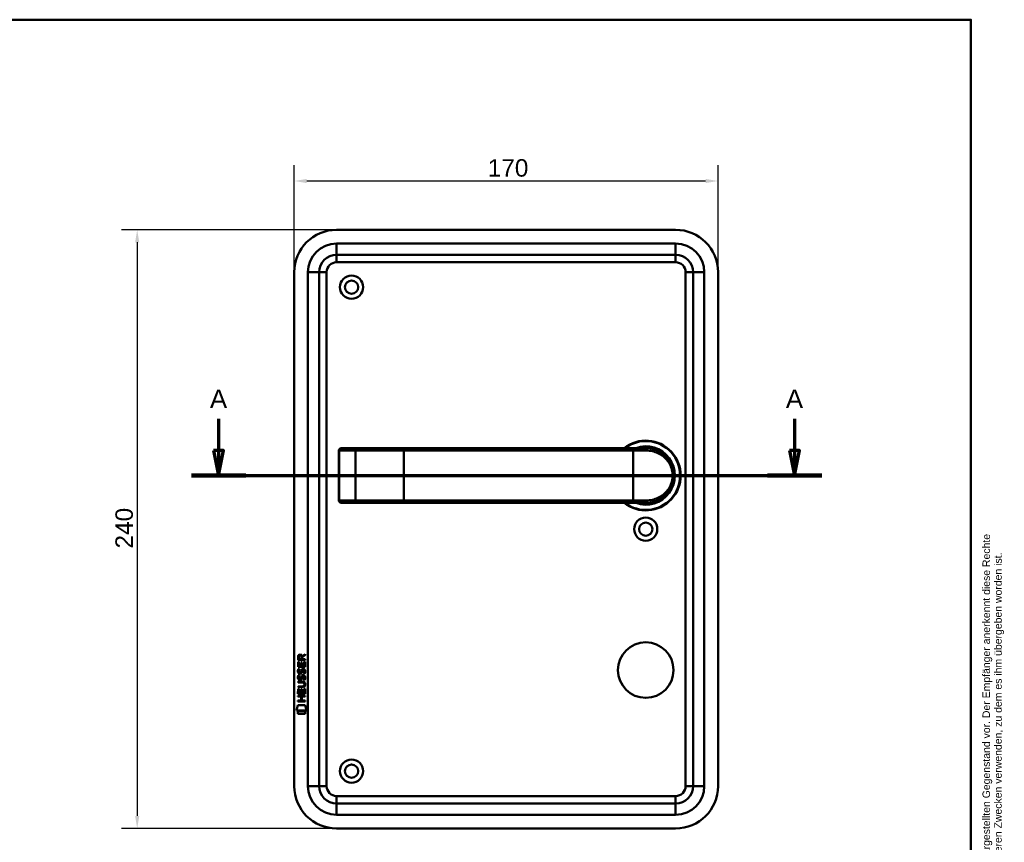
# Model space of a CAD drawing. Header units: millimetres. Extents: x 20 to 833, y 20 to 574.
# Tile 7 of 7: x 438 to 833, y 244 to 574. Entities that reach past the tile are written whole.
import ezdxf
from ezdxf.enums import TextEntityAlignment as Align

# ---------------------------------------------------------------- set-up
doc = ezdxf.new("R2010")
doc.units = ezdxf.units.MM
doc.header["$LTSCALE"] = 2
for name, color, linetype, lineweight in [('Bemaßungen(DIN)', 7, 'Continuous', 25), ('Schnittansichtslinien(DIN)', 7, 'Continuous', 70), ('Sichtbare Kanten(DIN)', 7, 'Continuous', 50), ('Sichtbare tangentiale Kanten(DIN)', 7, 'Continuous', 50), ('Skizziergeometrie(DIN)', 7, 'Continuous', 50), ('Skizzierlinie(DIN)', 7, 'Continuous', 25), ('Symbole(DIN)', 7, 'Continuous', 25)]:
    doc.layers.add(name, color=color, linetype=linetype, lineweight=lineweight)
doc.styles.add('Aktuell-DIN', font='arial.ttf')
doc.styles.add('Aktuell-DINGroßer Text', font='arial.ttf')
doc.styles.add('STANDARD-DIN~0', font='arial.ttf')
doc.styles.add('Textstil10', font='arial.ttf')
doc.styles.add('Textstil41', font='arial.ttf', dxfattribs={"width": 0.8})
doc.styles.add('Textstil83', font='arial.ttf', dxfattribs={"width": 0.8})
doc.dimstyles.new('CAD-LAN', dxfattribs={"dimscale": 2, "dimtxt": 3.5, "dimasz": 2.5, "dimexe": 3.175, "dimexo": 0, "dimgap": 0.8, "dimtad": 1, "dimrnd": 1e-08, "dimtxsty": 'STANDARD-DIN~0', "dimcen": 0.09, "dimdle": 10, "dimclrd": 250, "dimclre": 250, "dimclrt": 250, "dimadec": 0, "dimazin": 2, "dimtfac": 1, "dimtmove": 0, "dimatfit": 3, "dimfxl": 1, "dimtolj": 1, "dimtzin": 0, "dimlwd": 25, "dimlwe": 25, "dimarcsym": 0})

# ---------------------------------------------------------------- blocks, each defined once
blk = doc.blocks.new('Ränder Standardrahmen')
at = {"layer": 'Skizziergeometrie(DIN)', "flags": 128}
blk.add_lwpolyline([(10, 10), (10, 287), (410, 287), (410, 10), (10, 10)], dxfattribs=at)
blk = doc.blocks.new('Schriftfelder Heusser')
at = {"layer": 'Skizziergeometrie(DIN)'}
for p, q in [((101, 229.92), (101, 236.92)), ((101, 236.92), (291, 236.92)), ((111, 229.92), (111, 236.92)), ((123, 229.92), (123, 236.92)), ((232, 229.92), (232, 236.92)), ((256, 229.92), (256, 236.92)), ((291, 236.92), (291, 229.92)), ((101, 191.42), (101, 229.92)), ((101, 229.92), (291, 229.92)), ((111, 229.92), (111, 221.42)), ((123, 229.92), (123, 221.42)), ((232, 229.92), (232, 221.42)), ((256, 229.92), (256, 221.42)), ((291, 229.92), (291, 191.42)), ((101, 221.42), (291, 221.42)), ((150, 221.42), (150, 204.42)), ((198.85, 221.42), (198.85, 204.42)), ((216.35, 221.42), (216.35, 204.42)), ((238.35, 221.42), (238.35, 204.42)), ((278, 221.42), (278, 191.42)), ((278, 208.67), (291, 208.67)), ((101, 204.42), (291, 204.42)), ((142, 204.42), (142, 191.42)), ((236, 204.42), (236, 191.42)), ((278, 200.17), (291, 200.17)), ((291, 191.42), (101, 191.42))]:
    blk.add_line(p, q, dxfattribs=at)
at = {"layer": 'Skizzierlinie(DIN)'}
for p, q in [((113.5, 221.42), (113.5, 204.42)), ((118, 221.42), (118, 204.42)), ((162.35, 221.42), (162.35, 204.42)), ((166.85, 221.42), (166.85, 204.42)), ((113.5, 217.17), (150, 217.17)), ((162.35, 217.17), (278, 217.17)), ((113.5, 212.92), (150, 212.92)), ((162.35, 212.92), (278, 212.92)), ((113.5, 208.67), (150, 208.67)), ((162.35, 208.67), (278, 208.67))]:
    blk.add_line(p, q, dxfattribs=at)
for centre in [(115.75, 219.25), (164.6, 219.25), (115.75, 215.04), (164.6, 215.04), (115.75, 210.79), (164.6, 210.79), (115.75, 206.54), (164.6, 206.54)]:
    blk.add_circle(centre, 1.75, dxfattribs=at)
at = {"layer": 'Symbole(DIN)', "color": 7, "insert": (293.33, 191.7), "char_height": 1.5, "width": 182.3003, "attachment_point": 1, "rotation": 90, "line_spacing_factor": 0.944221, "style": 'Aktuell-DIN'}
blk.add_mtext('\\fArial|b0|i0;\\H1.5000;Die Schlossfabrik Heusser AG ist Eigentümerin dieses Dokumentes und behält sich alle Rechte an diesem und dem dargestellten Gegenstand vor. Der Empfänger anerkennt diese Rechte\\Pund wird das Dokument nicht ohne schriftliche Ermächtigung der Eigentümerin Dritten zugänglich machen oder zu anderen Zwecken verwenden, zu dem es ihm übergeben worden ist.\\P ', dxfattribs=at)
at = {"layer": 'Symbole(DIN)', "color": 179, "true_color": 0x262659, "style": 'Aktuell-DIN'}
for s, insert, char_height, attachment_point in [('B-Nummer', (234.74, 225.62), 2.489, 4), ('Material', (265.02, 225.62), 2.489, 5), ('Pos.', (106, 227), 2.489, 2), ('Menge', (117, 227), 2.489, 2), ('Benennung', (125.81, 225.38), 2.489, 4), ('\\fArial|b0|i0;a', (115.81, 219.53), 2, 5), ('\\fArial|b0|i0;e', (164.54, 219.53), 2, 5), ('\\fArial|b0|i0;Gezeichnet', (200.05, 219.23), 2, 4), ('\\fArial|b0|i0;b', (115.75, 215), 2, 5), ('\\fArial|b0|i0;f', (164.55, 215.06), 2, 5), ('\\fArial|b0|i0;Freigegeben', (199.92, 216), 2, 1), ('\\fArial|b0|i0;c', (115.75, 211.01), 2, 5), ('\\fArial|b0|i0;g', (164.63, 211.05), 2, 5), ('\\fArial|b0|i0;Projekt', (200, 211.98), 2, 1), ('\\fArial|b0|i0;d', (115.76, 206.55), 2, 5), ('\\fArial|b0|i0;h', (164.55, 206.57), 2, 5), ('\\fArial|b0|i0;CAD-Nr.', (200, 207.5), 2, 1), ('\\fArial|b0|i0;\\H2.0000;Massstab', (284.39, 206.37), 2, 5), ('\\fArial|b0|i0;\\H2.0000;Baugruppe', (143.1, 203.73), 2, 1), ('\\fArial|b0|i0;Zeichnungs-Nr.', (237, 203.5), 2, 1), ('\\fArial|b0|i0;\\H2.5000;4853 Murgenthal', (113.33, 192.46), 2.5, 7)]:
    blk.add_mtext(s, dxfattribs=dict(at, insert=insert, char_height=char_height, attachment_point=attachment_point))
at = {"layer": 'Symbole(DIN)', "color": 179, "true_color": 0x262659, "attachment_point": 5, "style": 'Aktuell-DIN'}
for s, insert, char_height, width in [('Änd.', (107.21, 213), 2.489, 12.3494), ('Änd.', (156.12, 212.76), 2.489, 12.3494), ('\\fArial|b0|i0;Änderung', (284.51, 202.33), 2, 12.1143)]:
    blk.add_mtext(s, dxfattribs=dict(at, insert=insert, char_height=char_height, width=width))
at = {"layer": 'Symbole(DIN)', "color": 7, "insert": (143.1, 196.62), "char_height": 4.5, "width": 90.18, "attachment_point": 4, "style": 'Aktuell-DIN'}
blk.add_mtext('\\fArial|b0|i0;\\W0.90;\\H4.5000;Heusser-Muschel Serie 3  EN179', dxfattribs=at)
at = {"layer": 'Symbole(DIN)', "color": 179, "true_color": 0x262659, "style": 'Textstil10'}
blk.add_attdef('ERSTELLUNGSDATUM_001', (217.23, 218.29), '', height=2, dxfattribs=at)
at = {"layer": 'Symbole(DIN)', "color": 179, "true_color": 0x262659}
for tag, height, style, p in [('AUTOR', 2.49, 'Aktuell-DIN', (240.03, 219.26)), ('KONTROLLDATUM', 2, 'Textstil10', (217.42, 215.04)), ('KONTROLLIERT_VON', 2, 'Textstil10', (239.98, 215.05))]:
    blk.add_attdef(tag, text='', height=height, dxfattribs=dict(at, style=style)).set_placement(p, align=Align.MIDDLE_LEFT)
at = {"layer": 'Symbole(DIN)', "color": 7, "style": 'Textstil83', "width": 0.8}
blk.add_attdef('Anfänglicher_Ansichtsmaßstab_001', (281.57, 213.34), '', height=2.3, dxfattribs=at)
at = {"layer": 'Symbole(DIN)', "color": 179, "true_color": 0x262659, "style": 'Textstil10'}
blk.add_attdef('PROJEKT', text='', height=2, dxfattribs=at).set_placement((217.77, 209.72), align=Align.BOTTOM_LEFT)
at = {"layer": 'Symbole(DIN)', "color": 7, "style": 'Textstil41', "width": 0.8}
blk.add_attdef('STATUS', text='', height=5, dxfattribs=at).set_placement((284.53, 195.86), align=Align.MIDDLE_CENTER)
blk = doc.blocks.new('*D22')
at = {"layer": 'Bemaßungen(DIN)', "color": 250, "linetype": 'Continuous', "lineweight": 25, "true_color": 0x3f3f3f, "transparency": 16777216}
for p, q in [((548.57, 472.78), (548.57, 515.69)), ((718.57, 472.78), (718.57, 515.69)), ((553.57, 509.34), (713.57, 509.34))]:
    blk.add_line(p, q, dxfattribs=at)
at = {"layer": 'Bemaßungen(DIN)', "color": 250, "linetype": 'Continuous', "true_color": 0x3f3f3f, "transparency": 16777216}
for points in [[(553.57, 510.17), (553.57, 508.5), (548.57, 509.34)], [(713.57, 510.17), (713.57, 508.5), (718.57, 509.34)]]:
    blk.add_solid(points, dxfattribs=at)
at = {"layer": 'Defpoints', "color": 0, "linetype": 'Continuous', "transparency": 16777216}
for p in [(718.57, 509.34), (548.57, 472.78), (718.57, 472.78)]:
    blk.add_point(p, dxfattribs=at)
at = {"layer": 'Bemaßungen(DIN)', "color": 250, "linetype": 'Continuous', "lineweight": 25, "true_color": 0x3f3f3f, "transparency": 16777216, "insert": (626.18, 518.09), "char_height": 7, "attachment_point": 1, "style": 'STANDARD-DIN~0'}
blk.add_mtext('\\A1;170', dxfattribs=at)
blk = doc.blocks.new('*D23')
at = {"layer": 'Bemaßungen(DIN)', "color": 250, "linetype": 'Continuous', "lineweight": 25, "true_color": 0x3f3f3f, "transparency": 16777216}
for p, q in [((565.57, 489.78), (479.22, 489.78)), ((485.57, 484.78), (485.57, 254.78)), ((565.57, 249.78), (479.22, 249.78))]:
    blk.add_line(p, q, dxfattribs=at)
at = {"layer": 'Bemaßungen(DIN)', "color": 250, "linetype": 'Continuous', "true_color": 0x3f3f3f, "transparency": 16777216}
for points in [[(484.74, 484.78), (486.4, 484.78), (485.57, 489.78)], [(484.74, 254.78), (486.4, 254.78), (485.57, 249.78)]]:
    blk.add_solid(points, dxfattribs=at)
at = {"layer": 'Defpoints', "color": 0, "linetype": 'Continuous', "transparency": 16777216}
for p in [(565.57, 489.78), (485.57, 249.78), (565.57, 249.78)]:
    blk.add_point(p, dxfattribs=at)
at = {"layer": 'Bemaßungen(DIN)', "color": 250, "linetype": 'Continuous', "lineweight": 25, "true_color": 0x3f3f3f, "transparency": 16777216, "insert": (476.82, 362), "char_height": 7, "attachment_point": 1, "rotation": 90, "style": 'STANDARD-DIN~0'}
blk.add_mtext('\\A1;240', dxfattribs=at)
blk = doc.blocks.new('2DTransSchnitt0')
at = {"layer": 'Schnittansichtslinien(DIN)', "linetype": 'Continuous'}
for p, q in [((259.12, 207.03), (259.12, 200.64)), ((374.63, 207.03), (374.63, 200.64)), ((258.12, 200.64), (259.12, 195.64)), ((260.12, 200.64), (258.12, 200.64)), ((259.12, 200.64), (259.12, 195.64)), ((259.12, 195.64), (260.12, 200.64)), ((373.63, 200.64), (374.63, 195.64)), ((375.63, 200.64), (373.63, 200.64)), ((374.63, 200.64), (374.63, 195.64)), ((374.63, 195.64), (375.63, 200.64)), ((253.67, 195.64), (380.08, 195.64))]:
    blk.add_line(p, q, dxfattribs=at)
at = {"layer": 'Schnittansichtslinien(DIN)', "linetype": 'Continuous', "lineweight": 140}
for p, q in [((253.67, 195.64), (264.57, 195.64)), ((369.18, 195.64), (380.08, 195.64))]:
    blk.add_line(p, q, dxfattribs=at)
at = {"layer": 'Schnittansichtslinien(DIN)', "linetype": 'Continuous', "flags": 128}
for points in [[(258.12, 200.64), (259.12, 195.64), (260.12, 200.64), (258.12, 200.64)], [(373.63, 200.64), (374.63, 195.64), (375.63, 200.64), (373.63, 200.64)]]:
    blk.add_lwpolyline(points, dxfattribs=at)
at = {"layer": 'Schnittansichtslinien(DIN)'}
for points in [[(258.12, 200.64), (259.12, 195.64), (260.12, 200.64), (258.12, 200.64)], [(373.63, 200.64), (374.63, 195.64), (375.63, 200.64), (373.63, 200.64)]]:
    blk.add_solid(points, dxfattribs=at)
at = {"layer": 'Schnittansichtslinien(DIN)', "char_height": 3.73, "attachment_point": 7, "style": 'Aktuell-DINGroßer Text'}
for insert in [(257.36, 209.14), (372.88, 209.14)]:
    blk.add_mtext('A', dxfattribs=dict(at, insert=insert))

msp = doc.modelspace()

# ---------------------------------------------------------------- linework, layer by layer
at = {"layer": 'Sichtbare Kanten(DIN)'}
for p, q in [((701.5693, 489.7768), (565.5693, 489.7768)), ((565.5693, 479.7768), (701.5693, 479.7768)), ((548.5693, 472.7768), (548.5693, 266.7768)), ((558.5693, 266.7768), (558.5693, 472.7768)), ((708.5693, 472.7768), (708.5693, 266.7768)), ((718.5693, 266.7768), (718.5693, 472.7768)), ((566.5189, 401.2768), (566.5189, 381.2768)), ((567.5189, 402.2768), (567.5383, 402.2768)), ((574.0917, 402.2768), (567.5383, 402.2768)), ((574.0088, 402.2731), (574.0088, 402.2728)), ((592.5693, 402.2768), (574.0917, 402.2768)), ((684.5693, 402.2768), (592.5693, 402.2768)), ((684.5693, 402.2768), (689.5693, 402.2768)), ((690.1859, 402.2594), (690.1859, 402.2595)), ((567.5383, 380.2768), (567.5189, 380.2768)), ((567.5383, 380.2768), (574.0917, 380.2768)), ((574.0917, 380.2768), (592.5693, 380.2768)), ((592.5693, 380.2768), (684.5693, 380.2768)), ((689.5693, 380.2768), (684.5693, 380.2768)), ((550.0817, 314.5331), (550.0833, 316.5374)), ((550.0833, 316.5374), (550.4316, 316.5371)), ((550.0839, 317.2634), (550.0861, 318.5768)), ((552.9423, 317.2611), (550.0839, 317.2634)), ((550.4316, 316.5371), (550.4303, 314.9099)), ((550.4344, 318.5329), (550.4337, 317.6447)), ((550.4337, 317.6447), (551.4513, 317.6439)), ((551.3249, 314.9092), (551.3261, 316.3561)), ((551.3261, 316.3561), (551.6745, 316.3558)), ((551.4513, 317.6439), (551.452, 318.5321)), ((551.6745, 316.3558), (551.6734, 314.9089)), ((551.7489, 318.8929), (552.9442, 319.683)), ((551.8017, 318.494), (551.801, 317.6436)), ((551.801, 317.6436), (552.9426, 317.6427)), ((552.9439, 319.249), (551.8017, 318.494)), ((552.592, 314.9082), (552.5933, 316.5552)), ((552.5933, 316.5552), (552.9418, 316.5549)), ((552.9418, 316.5549), (552.9402, 314.5309)), ((552.9426, 317.6427), (552.9423, 317.2611)), ((552.9442, 319.683), (552.9439, 319.249)), ((552.9402, 314.5309), (550.0817, 314.5331)), ((550.2534, 313.7593), (550.5921, 313.659)), ((550.4303, 314.9099), (551.3249, 314.9092)), ((550.4498, 312.4277), (550.457, 312.4104)), ((551.1336, 312.33), (551.1444, 312.3468)), ((551.6734, 314.9089), (552.592, 314.9082)), ((552.1819, 313.4563), (552.1702, 313.4563)), ((550.0766, 308.3056), (550.0769, 308.6826)), ((551.7463, 308.3043), (550.0766, 308.3056)), ((550.0769, 308.6826), (551.7227, 308.6813)), ((550.2514, 311.2128), (550.59, 311.1124)), ((550.4478, 309.8812), (550.455, 309.8639)), ((551.1316, 309.7834), (551.1424, 309.8003)), ((552.1799, 310.9097), (552.1682, 310.9097)), ((550.0731, 303.7955), (550.0747, 305.7997)), ((550.0747, 305.7997), (550.4231, 305.7994)), ((550.0751, 306.3708), (550.0754, 306.7479)), ((551.7208, 306.3695), (550.0751, 306.3708)), ((550.0754, 306.7479), (551.7451, 306.7465)), ((550.4231, 305.7994), (550.4218, 304.1723)), ((550.4218, 304.1723), (551.3164, 304.1716)), ((551.3164, 304.1716), (551.3176, 305.6185)), ((551.3176, 305.6185), (551.666, 305.6182)), ((551.666, 305.6182), (551.6649, 304.1713)), ((551.6649, 304.1713), (552.5834, 304.1706)), ((552.5834, 304.1706), (552.5847, 305.8177)), ((552.5847, 305.8177), (552.9332, 305.8174)), ((552.6263, 307.5192), (552.6263, 307.5289)), ((552.9332, 305.8174), (552.9316, 303.7932)), ((550.0693, 300.6903), (550.0696, 301.0673)), ((552.9279, 300.688), (550.0693, 300.6903)), ((550.0696, 301.0673), (551.3126, 301.0663)), ((550.0708, 302.625), (550.0711, 303.0021)), ((551.3139, 302.624), (550.0708, 302.625)), ((550.0711, 303.0021), (552.9297, 302.9998)), ((552.9316, 303.7932), (550.0731, 303.7955)), ((551.3126, 301.0663), (551.3139, 302.624)), ((551.6702, 302.6237), (551.669, 301.0661)), ((551.669, 301.0661), (552.9282, 301.0651)), ((552.9294, 302.6227), (551.6702, 302.6237)), ((552.9282, 301.0651), (552.9279, 300.688)), ((552.9297, 302.9998), (552.9294, 302.6227)), ((549.5382, 297.1132), (549.9972, 299.246)), ((553.4533, 297.1101), (549.5382, 297.1132)), ((549.9967, 295.6854), (549.9976, 296.8273)), ((549.9972, 299.246), (553.0034, 299.2436)), ((549.9976, 296.8273), (552.9945, 296.825)), ((552.9945, 296.825), (552.9936, 295.683)), ((553.0034, 299.2436), (553.4533, 297.1101)), ((552.9936, 295.683), (549.9967, 295.6854)), ((701.5693, 259.7768), (565.5693, 259.7768)), ((565.5693, 249.7768), (701.5693, 249.7768))]:
    msp.add_line(p, q, dxfattribs=at)
for centre, radius in [((571.5693, 466.7768), 4.65), ((571.5693, 466.7768), 2.65), ((689.5693, 369.7768), 4.65), ((689.5693, 369.7768), 2.65), ((689.5693, 313.2768), 11.15), ((571.5693, 272.7768), 4.65), ((571.5693, 272.7768), 2.65)]:
    msp.add_circle(centre, radius, dxfattribs=at)
for centre, radius, start, end in [((565.5693, 472.7768), 17, 90, 180), ((701.5693, 472.7768), 17, 0, 90), ((565.5693, 472.7768), 7, 90, 180), ((701.5693, 472.7768), 7, 0, 90), ((689.5693, 391.2768), 14, 231.786789, 128.213211), ((689.5693, 391.2768), 13.8, 232.854196, 127.145804), ((689.5693, 391.2768), 11.7, 250.080283, 109.919717), ((567.5189, 401.2768), 1, 90, 180), ((689.5693, 391.2768), 11.6, 251.491372, 108.508628), ((689.5693, 391.2768), 11.5, 253.042574, 106.957426), ((689.5693, 391.2768), 11.3, 256.768028, 103.231972), ((691.8009, 401.3347), 0.85, 187.816144, 187.820289), ((691.8009, 401.3347), 0.85, 113.680572, 113.697885), ((691.8009, 401.3347), 0.85, 332.12599, 332.126861), ((701.9393, 403.9247), 8.7248, 195.919866, 195.921604), ((567.5189, 381.2768), 1, 180, 270), ((565.5693, 266.7768), 17, 180, 270), ((565.5693, 266.7768), 7, 180, 270), ((701.5693, 266.7768), 7, 270, 0), ((701.5693, 266.7768), 17, 270, 0)]:
    msp.add_arc(centre, radius, start, end, dxfattribs=at)
for centre, major_axis, ratio, start_param, end_param in [((551.613, 317.7601), (0.9765, -1.2741), 0.51804149, 2.7627686, 3.73551306), ((550.2202, 317.6793), (1.2419, 1.6396), 0.59949376, 5.87816498, 6.70897252), ((551.7158, 315.5383), (1.1034, 3.2961), 0.23129477, 2.81246194, 2.87342131), ((551.1951, 313.2216), (0.5741, 1.0041), 0.54384094, 2.75343041, 3.21372411), ((551.0752, 312.3544), (0.0982, 0.1394), 0.36417157, 4.48449266, 4.7925708), ((551.5223, 311.7694), (0.8393, 1.6425), 0.45910241, 5.97618772, 6.49757551), ((551.7996, 313.2386), (1.192, 3.5398), 0.22151613, 2.82630526, 2.88544623), ((551.2008, 310.6838), (0.5826, 1.0124), 0.54160498, 2.75690927, 3.21474058), ((551.0731, 309.8079), (0.0982, 0.1394), 0.36417158, 4.48449266, 4.7925708), ((547.9015, 304.0075), (4.8136, 4.3126), 0.37426609, 5.95992819, 6.67839211), ((551.5215, 309.225), (0.838, 1.6403), 0.45945215, 5.97601121, 6.497704), ((547.9054, 311.0516), (4.8083, -4.3226), 0.37420137, 5.88811297, 6.60645232), ((529.1932, 327.3561), (23.2662, -20.361), 0.13713392, 6.12750203, 6.40243503)]:
    msp.add_ellipse(centre, major_axis=major_axis, ratio=ratio, start_param=start_param, end_param=end_param, dxfattribs=at)
for points, knots in [([(689.5693, 380.2768), (690.435, 380.2768), (692.1496, 380.4843), (695.2329, 381.6102), (698.3034, 384.0742), (700.2198, 387.6762), (700.6855, 391.2673), (700.4015, 393.5043), (699.8951, 395.1363), (699.2316, 396.6433), (697.7047, 398.9625), (695.2333, 400.9434), (692.1471, 402.0697), (690.435, 402.2768), (689.5693, 402.2768)], [-3.42613344, -3.42613344, -3.42613344, -3.42613344, -3.18140962, -2.9366858, -2.44723817, -1.95779053, -1.71306672, -1.4683429, -1.34598099, -1.22361908, -0.97889527, -0.48944763, -0.24472382, 0, 0, 0, 0]), ([(552.6263, 307.5289), (552.6263, 307.5756), (552.6239, 307.6225), (552.6077, 307.7578), (552.5853, 307.8455), (552.5108, 307.9961), (552.4645, 308.0575), (552.3444, 308.1633), (552.2736, 308.2033), (552.0566, 308.2868), (551.897, 308.3042), (551.7463, 308.3043)], [-0.133946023, -0.133946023, -0.133946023, -0.133946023, -0.119961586, -0.119961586, -0.09310912, -0.09310912, -0.069646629, -0.069646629, -0.045196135, -0.045196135, 0, 0, 0, 0])]:
    msp.add_open_spline(points, degree=3, knots=knots, dxfattribs=at)
for points in [[(550.0861, 318.5768), (550.1002, 319.0184), (550.3322, 319.4805), (550.9452, 319.48)], [(551.452, 318.5321), (551.4523, 318.8051), (551.3653, 319.1306), (550.9499, 319.1309)], [(550.1298, 312.2808), (550.0393, 312.5216), (550.0104, 312.7549), (550.0523, 313.0831)], [(550.0523, 313.0831), (550.0701, 313.2223), (550.1115, 313.4292), (550.1824, 313.6024)], [(550.6891, 311.8202), (550.4657, 311.8531), (550.2361, 311.9985), (550.1298, 312.2808)], [(550.1824, 313.6024), (550.2019, 313.6518), (550.2534, 313.7593), (550.2534, 313.7593)], [(550.4371, 313.1945), (550.373, 312.942), (550.3668, 312.7177), (550.4252, 312.5017)], [(550.5921, 313.659), (550.592, 313.6589), (550.4721, 313.3323), (550.4371, 313.1945)], [(550.6618, 312.1977), (550.8087, 312.1378), (550.9971, 312.1735), (551.1024, 312.2881)], [(551.4717, 312.172), (551.3563, 311.9621), (551.1613, 311.8034), (550.8438, 311.8075)], [(551.1444, 312.3468), (551.2131, 312.4564), (551.2701, 312.6199), (551.3251, 312.8651)], [(551.3251, 312.8651), (551.4091, 313.233), (551.5114, 313.4443), (551.6524, 313.6117)], [(551.6644, 312.7147), (551.6099, 312.4748), (551.5475, 312.3098), (551.4717, 312.172)], [(551.6524, 313.6117), (551.7454, 313.7221), (551.8757, 313.7943), (552.0553, 313.8183)], [(551.7131, 312.9134), (551.7054, 312.8833), (551.6652, 312.7171), (551.6644, 312.7147)], [(551.8991, 313.3383), (551.8284, 313.2497), (551.7678, 313.1116), (551.7131, 312.9134)], [(552.1702, 313.4563), (552.0485, 313.4564), (551.9733, 313.4236), (551.8991, 313.3383)], [(552.0553, 313.8183), (552.3427, 313.8567), (552.6255, 313.7565), (552.8191, 313.44)], [(552.374, 311.8735), (552.3741, 311.8736), (552.5288, 312.1276), (552.5878, 312.4122)], [(552.5878, 312.4122), (552.6567, 312.7454), (552.6564, 313.0214), (552.5502, 313.2186)], [(552.9674, 312.5051), (552.9375, 312.1741), (552.7795, 311.8444), (552.7427, 311.7868)], [(552.8191, 313.44), (552.9292, 313.2594), (552.9829, 313.0404), (552.9827, 312.7707)], [(552.9827, 312.7707), (552.9826, 312.6858), (552.9759, 312.6001), (552.9674, 312.5051)], [(550.1278, 309.7343), (550.0372, 309.975), (550.0083, 310.2083), (550.0503, 310.5366)], [(550.0503, 310.5366), (550.068, 310.6757), (550.1094, 310.8827), (550.1804, 311.0558)], [(550.6871, 309.2736), (550.4637, 309.3066), (550.234, 309.4519), (550.1278, 309.7343)], [(550.1804, 311.0558), (550.1998, 311.1053), (550.2513, 311.2127), (550.2514, 311.2128)], [(550.4351, 310.6479), (550.371, 310.3954), (550.3648, 310.1711), (550.4232, 309.9551)], [(550.59, 311.1124), (550.59, 311.1123), (550.47, 310.7858), (550.4351, 310.6479)], [(550.6598, 309.6511), (550.8067, 309.5912), (550.9951, 309.627), (551.1004, 309.7416)], [(550.8418, 309.2609), (550.7411, 309.2622), (550.7201, 309.2688), (550.6871, 309.2736)], [(550.8438, 311.8075), (550.7432, 311.8088), (550.7222, 311.8153), (550.6891, 311.8202)], [(551.4697, 309.6254), (551.3543, 309.4156), (551.1593, 309.2568), (550.8418, 309.2609)], [(551.1424, 309.8003), (551.2111, 309.9099), (551.2681, 310.0733), (551.323, 310.3186)], [(551.323, 310.3186), (551.4071, 310.6864), (551.5093, 310.8977), (551.6504, 311.0652)], [(551.6623, 310.1682), (551.6079, 309.9283), (551.5455, 309.7633), (551.4697, 309.6254)], [(551.6504, 311.0652), (551.7434, 311.1755), (551.8737, 311.2477), (552.0533, 311.2718)], [(551.7111, 310.3668), (551.7034, 310.3367), (551.6631, 310.1705), (551.6623, 310.1682)], [(551.8971, 310.7918), (551.8263, 310.7032), (551.7657, 310.565), (551.7111, 310.3668)], [(552.1682, 310.9097), (552.0465, 310.9098), (551.9713, 310.877), (551.8971, 310.7918)], [(552.0533, 311.2718), (552.3407, 311.3101), (552.6235, 311.2099), (552.8171, 310.8935)], [(552.372, 309.327), (552.372, 309.327), (552.5268, 309.581), (552.5857, 309.8656)], [(552.7406, 309.2402), (552.7202, 309.2449), (552.3721, 309.327), (552.372, 309.327)], [(552.7427, 311.7868), (552.7223, 311.7914), (552.3741, 311.8735), (552.374, 311.8735)], [(552.5857, 309.8656), (552.6547, 310.1988), (552.6544, 310.4748), (552.5482, 310.6721)], [(552.9654, 309.9586), (552.9355, 309.6275), (552.7774, 309.2978), (552.7406, 309.2402)], [(552.8171, 310.8935), (552.9271, 310.7128), (552.9809, 310.4938), (552.9807, 310.2241)], [(552.9807, 310.2241), (552.9806, 310.1392), (552.9739, 310.0535), (552.9654, 309.9586)]]:
    msp.add_open_spline(points, degree=3, dxfattribs=at)
at = {"layer": 'Sichtbare tangentiale Kanten(DIN)'}
for p, q in [((701.5693, 484.2768), (565.5693, 484.2768)), ((565.5693, 484.2768), (565.5693, 479.7768)), ((701.5693, 484.2768), (701.5693, 479.7768)), ((565.5693, 476.7768), (565.5693, 479.7768)), ((701.5693, 476.7768), (701.5693, 479.7768)), ((565.5693, 476.7768), (701.5693, 476.7768)), ((554.0693, 472.7768), (558.5693, 472.7768)), ((554.0693, 472.7768), (554.0693, 266.7768)), ((561.5693, 472.7768), (558.5693, 472.7768)), ((561.5693, 266.7768), (561.5693, 472.7768)), ((705.5693, 472.7768), (708.5693, 472.7768)), ((705.5693, 472.7768), (705.5693, 266.7768)), ((713.0693, 472.7768), (708.5693, 472.7768)), ((713.0693, 266.7768), (713.0693, 472.7768)), ((566.577, 401.2768), (566.5189, 401.2768)), ((566.577, 381.2768), (566.577, 401.2768)), ((566.577, 401.2768), (573.1305, 401.2768)), ((573.1305, 401.2768), (592.5693, 401.2768)), ((573.1305, 381.2768), (573.1305, 401.2768)), ((592.5693, 402.2768), (592.5693, 401.2768)), ((592.5693, 401.2768), (592.5693, 381.2768)), ((592.5693, 401.2768), (684.5693, 401.2768)), ((684.5693, 402.2768), (684.5693, 401.2768)), ((684.5693, 401.2768), (684.5693, 381.2768)), ((689.8324, 401.2768), (684.5693, 401.2768)), ((700.005, 394.7546), (700.0047, 394.7542)), ((566.5189, 381.2768), (566.577, 381.2768)), ((573.1305, 381.2768), (566.577, 381.2768)), ((592.5693, 381.2768), (573.1305, 381.2768)), ((684.5693, 381.2768), (592.5693, 381.2768)), ((592.5693, 380.2768), (592.5693, 381.2768)), ((684.5693, 381.2768), (689.8324, 381.2768)), ((684.5693, 380.2768), (684.5693, 381.2768)), ((558.5693, 266.7768), (554.0693, 266.7768)), ((558.5693, 266.7768), (561.5693, 266.7768)), ((708.5693, 266.7768), (705.5693, 266.7768)), ((708.5693, 266.7768), (713.0693, 266.7768)), ((701.5693, 262.7768), (565.5693, 262.7768)), ((565.5693, 259.7768), (565.5693, 262.7768)), ((701.5693, 259.7768), (701.5693, 262.7768)), ((565.5693, 259.7768), (565.5693, 255.2768)), ((701.5693, 259.7768), (701.5693, 255.2768)), ((565.5693, 255.2768), (701.5693, 255.2768))]:
    msp.add_line(p, q, dxfattribs=at)
for centre, radius, start, end in [((565.5693, 472.7768), 11.5, 90, 180), ((701.5693, 472.7768), 11.5, 0, 90), ((565.5693, 472.7768), 4, 90, 180), ((701.5693, 472.7768), 4, 0, 90), ((565.5693, 266.7768), 11.5, 180, 270), ((565.5693, 266.7768), 4, 180, 270), ((701.5693, 266.7768), 4, 270, 0), ((701.5693, 266.7768), 11.5, 270, 0)]:
    msp.add_arc(centre, radius, start, end, dxfattribs=at)
for centre, major_axis, ratio, start_param, end_param in [((567.5383, 401.2768), (0, 1), 0.9612617, 0, 1.57079633), ((574.0917, 401.2768), (0, 1), 0.9612617, 0, 1.57079633), ((689.5693, 401.2768), (0, 1), 0.26315789, 4.71238898, 6.28318531), ((567.5383, 381.2768), (0, -1), 0.9612617, 4.71238898, 6.28318531), ((574.0917, 381.2768), (0, -1), 0.9612617, 4.71238898, 6.28318531), ((689.5693, 381.2768), (0, -1), 0.26315789, 0, 1.57079633)]:
    msp.add_ellipse(centre, major_axis=major_axis, ratio=ratio, start_param=start_param, end_param=end_param, dxfattribs=at)
msp.add_open_spline([(689.8324, 401.2768), (690.6608, 401.2768), (691.4803, 401.1827), (692.259, 401.0076), (693.0377, 400.8326), (693.7759, 400.5766), (694.4653, 400.2559), (695.8441, 399.6144), (697.0262, 398.714), (697.9767, 397.6107), (698.4519, 397.059), (698.8698, 396.4566), (699.2206, 395.7992), (699.396, 395.4704), (699.5547, 395.1279), (699.6946, 394.7712), (699.8346, 394.4145), (699.9558, 394.0436), (700.0546, 393.6607), (700.2523, 392.895), (700.3616, 392.0816), (700.3602, 391.2668), (700.3588, 390.452), (700.2467, 389.6358), (700.0507, 388.8734), (699.6588, 387.3486), (698.9239, 386.0388), (697.9681, 384.9359), (697.0124, 383.833), (695.8401, 382.937), (694.4647, 382.2972), (693.7771, 381.9772), (693.039, 381.7213), (692.2601, 381.5462), (691.4811, 381.3711), (690.6608, 381.2768), (689.8324, 381.2768)], degree=3, knots=[0, 0, 0, 0, 0.24472382, 0.24472382, 0.24472382, 0.48944763, 0.48944763, 0.48944763, 0.97889527, 0.97889527, 0.97889527, 1.22361908, 1.22361908, 1.22361908, 1.34598099, 1.34598099, 1.34598099, 1.4683429, 1.4683429, 1.4683429, 1.71306672, 1.71306672, 1.71306672, 1.95779053, 1.95779053, 1.95779053, 2.44723817, 2.44723817, 2.44723817, 2.9366858, 2.9366858, 2.9366858, 3.18140962, 3.18140962, 3.18140962, 3.42613344, 3.42613344, 3.42613344, 3.42613344], dxfattribs=at)

# ---------------------------------------------------------------- block references
at = {"xscale": 2, "yscale": 2, "zscale": 2}
msp.add_blockref('Ränder Standardrahmen', (0, 0), dxfattribs=at)
msp.add_blockref('Schriftfelder Heusser', (238, -362.8333), dxfattribs=at).add_auto_attribs({'ERSTELLUNGSDATUM_001': '02.01.2021', 'Anfänglicher_Ansichtsmaßstab_001': '1 : 2'})
at = {"layer": 'Schnittansichtslinien(DIN)', "xscale": 2, "yscale": 2, "zscale": 2}
msp.add_blockref('2DTransSchnitt0', (0, 0), dxfattribs=at)

# ---------------------------------------------------------------- dimensions: what is measured, and where the dimension line sits
at = {"layer": 'Bemaßungen(DIN)', "color": 250, "linetype": 'Continuous', "lineweight": 25, "true_color": 0x3f3f3f}
for base, p1, p2, angle, picture, middle in [((718.5693, 509.3373), (548.5693, 472.7768), (718.5693, 472.7768), 180, '*D22', (633.5693, 509.3373)), ((485.5693, 249.7768), (565.5693, 489.7768), (565.5693, 249.7768), 90, '*D23', (485.5693, 369.7768))]:
    dim = msp.add_linear_dim(base=base, p1=p1, p2=p2, angle=angle, dimstyle='CAD-LAN', override={"dimgap": 0.8, "dimdec": 2, "dimtol": 0, "dimlim": 0, "dimtp": 0, "dimtm": 0, "dimtdec": 2, "dimtofl": 0, "dimatfit": 1}, dxfattribs=at)
    dim.commit()
    dim.dimension.update_dxf_attribs({"geometry": picture, "text_midpoint": middle, "dimtype": 160})

doc.saveas('drawing.dxf')
